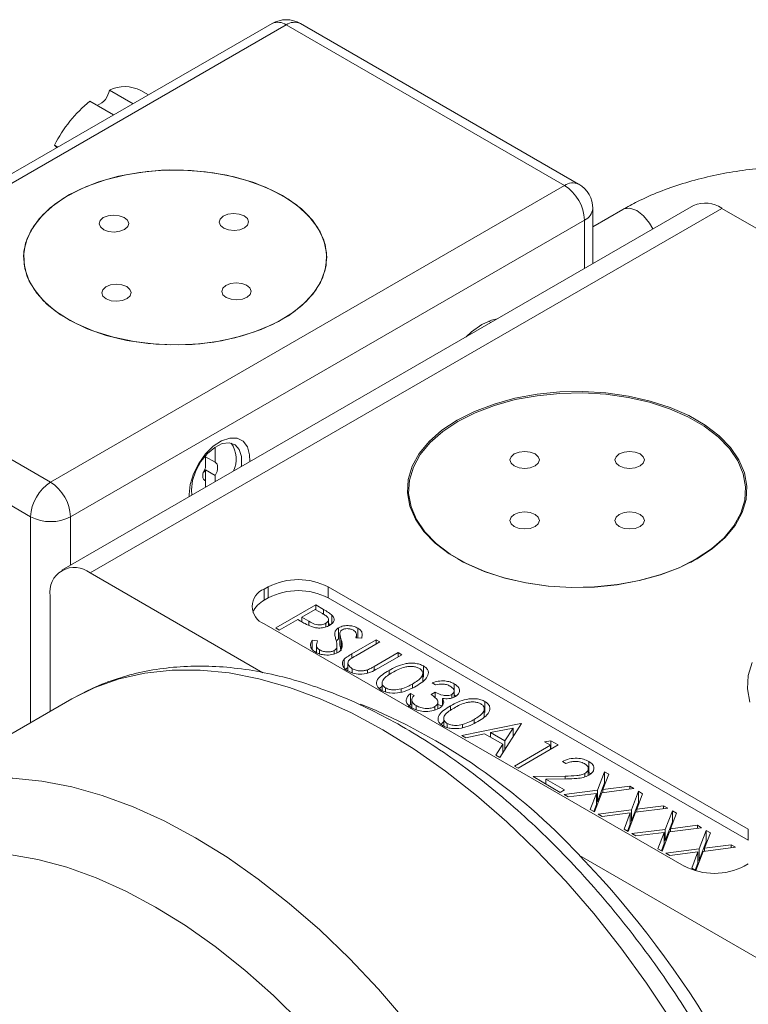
# Model space of a CAD drawing. Header units: inches. Extents: x 1.01 to 7.68, y 1.2 to 9.19.
# Tile 7 of 10: x 5.66 to 6.46, y 5.65 to 6.74. Entities that reach past the tile are written whole.
import ezdxf

# ---------------------------------------------------------------- set-up
doc = ezdxf.new("R2010")
doc.units = ezdxf.units.IN
doc.header["$MEASUREMENT"] = 0

msp = doc.modelspace()

# ---------------------------------------------------------------- linework, layer by layer
at = {"color": 7, "linetype": 'Continuous', "lineweight": 15}
for p, q in [((5.9382, 6.7354), (5.3703, 6.4076)), ((6.2768, 6.5579), (5.9694, 6.7354)), ((5.9538, 6.7338), (5.386, 6.406)), ((6.2612, 6.5563), (5.9538, 6.7338)), ((5.7584, 6.6618), (5.7846, 6.6467)), ((5.8015, 6.6564), (5.7933, 6.6612)), ((5.7631, 6.6343), (5.7369, 6.6494)), ((5.6979, 6.6009), (5.7016, 6.5988)), ((5.6934, 6.2286), (6.2612, 6.5563)), ((6.4037, 6.5342), (5.7058, 6.1313)), ((6.435, 6.5311), (5.7371, 6.1282)), ((6.2924, 6.47), (6.2924, 6.5308)), ((6.3257, 6.53), (6.2924, 6.5108)), ((6.435, 6.5311), (6.6482, 6.408)), ((6.2833, 6.5181), (5.7155, 6.1903)), ((5.386, 6.406), (5.6934, 6.2286)), ((6.1797, 6.4049), (6.1772, 6.4063)), ((5.6713, 6.1903), (5.4875, 6.2964)), ((5.8751, 6.2673), (5.8751, 6.2505)), ((5.8645, 6.2579), (5.8645, 6.2444)), ((5.8645, 6.2566), (5.8751, 6.2505)), ((5.8751, 6.236), (5.8645, 6.2421)), ((5.8645, 6.2421), (5.8645, 6.2299)), ((5.8751, 6.236), (5.8751, 6.2291)), ((5.8645, 6.2299), (5.8635, 6.2304)), ((5.8645, 6.2299), (5.8645, 6.223)), ((5.8466, 6.2149), (5.8466, 6.2126)), ((5.849, 6.2201), (5.8495, 6.2143)), ((6.1435, 6.1437), (6.1499, 6.1399)), ((6.4004, 6.1399), (6.4069, 6.1437)), ((5.7371, 6.1282), (5.928, 6.018)), ((5.9339, 6.1129), (5.9295, 6.1103)), ((5.9295, 6.0981), (5.9295, 6.1103)), ((5.9339, 6.1006), (5.9339, 6.1129)), ((6.4642, 5.845), (6.0002, 6.1129)), ((6.0002, 6.1006), (6.0002, 6.1129)), ((5.6929, 5.9752), (5.6929, 6.1027)), ((5.9339, 6.1006), (5.9295, 6.0981)), ((5.9421, 6.0674), (5.9863, 6.0929)), ((5.9863, 6.0929), (5.9949, 6.0879)), ((5.9863, 6.0876), (5.9863, 6.0929)), ((6.4642, 5.8328), (6.0002, 6.1006)), ((5.9857, 6.088), (5.971, 6.0795)), ((5.9938, 6.0833), (5.9857, 6.088)), ((5.9949, 6.0826), (5.9949, 6.0879)), ((6.0043, 6.0723), (6.0043, 6.0817)), ((5.9295, 6.0721), (6.3935, 5.8042)), ((5.9664, 6.0768), (5.946, 6.0651)), ((5.9696, 6.075), (5.9664, 6.0768)), ((5.971, 6.0795), (5.9786, 6.0749)), ((5.971, 6.0743), (5.971, 6.0795)), ((5.9786, 6.0703), (5.9786, 6.0749)), ((5.9976, 6.0686), (5.9976, 6.0726)), ((6.0005, 6.0699), (6.0005, 6.0767)), ((6.0005, 6.0722), (6.0021, 6.0711)), ((5.946, 6.0651), (5.9421, 6.0674)), ((6.0074, 6.0601), (6.0074, 6.0623)), ((6.0116, 6.0554), (6.0116, 6.0676)), ((6.013, 6.0609), (6.013, 6.0486)), ((6.013, 6.0482), (6.013, 6.0605)), ((6.0312, 6.0566), (6.0312, 6.06)), ((6.0328, 6.0565), (6.0328, 6.0673)), ((5.9823, 6.054), (5.9883, 6.0531)), ((5.9823, 6.0438), (5.9823, 6.054)), ((6.0095, 6.0537), (6.0116, 6.0554)), ((6.0145, 6.0444), (6.0145, 6.0545)), ((6.0264, 6.0389), (6.0531, 6.0543)), ((6.0571, 6.052), (6.0306, 6.0367)), ((6.0371, 6.0562), (6.0308, 6.0567)), ((6.0531, 6.0543), (6.0571, 6.052)), ((6.0531, 6.0497), (6.0531, 6.0543)), ((5.9853, 6.0413), (5.9871, 6.041)), ((5.9871, 6.0487), (5.9871, 6.0402)), ((5.9906, 6.0387), (5.9906, 6.0432)), ((6.0068, 6.0389), (6.0068, 6.0426)), ((6.0095, 6.0398), (6.0095, 6.046)), ((6.0098, 6.0399), (6.0098, 6.048)), ((6.013, 6.0486), (6.013, 6.0482)), ((6.0264, 6.0342), (6.0264, 6.0389)), ((6.051, 6.0249), (6.0775, 6.0402)), ((6.0775, 6.0402), (6.0814, 6.0379)), ((6.0775, 6.0356), (6.0775, 6.0402)), ((6.0179, 6.0233), (6.0179, 6.033)), ((6.0219, 6.0288), (6.0219, 6.02)), ((6.0814, 6.0379), (6.0548, 6.0225)), ((6.0179, 6.0208), (6.0219, 6.0238)), ((6.0267, 6.018), (6.0267, 6.0224)), ((6.0437, 6.0179), (6.0437, 6.0212)), ((6.051, 6.0207), (6.051, 6.0249)), ((6.0673, 6.0158), (6.0673, 6.0206)), ((6.1047, 6.0082), (6.1047, 6.0174)), ((6.1053, 6.0132), (6.1053, 6.0255)), ((6.0597, 6.0068), (6.0597, 5.9983)), ((6.0933, 6.0013), (6.0933, 6.0055)), ((6.1188, 6.0046), (6.1149, 6.0068)), ((6.1394, 5.9935), (6.1394, 6.0058)), ((6.0573, 6.0008), (6.0597, 6.0032)), ((6.0635, 5.9967), (6.0635, 6.0012)), ((6.0806, 5.9965), (6.0806, 6.0001)), ((6.0911, 5.9951), (6.095, 5.9928)), ((6.0911, 5.9828), (6.0911, 5.9951)), ((6.1137, 5.9938), (6.1183, 5.9964)), ((6.1183, 5.9898), (6.1183, 5.9964)), ((6.1393, 5.991), (6.1393, 5.9975)), ((5.7168, 5.989), (5.51, 5.8696)), ((6.0924, 5.9878), (6.0924, 5.9794)), ((6.0924, 5.9794), (6.0924, 5.9873)), ((6.1213, 5.9781), (6.1213, 5.9855)), ((6.1265, 5.9827), (6.1265, 5.9894)), ((6.1368, 5.9901), (6.1368, 5.994)), ((6.1394, 5.9935), (6.1411, 5.992)), ((6.1733, 5.974), (6.1733, 5.9862)), ((6.0886, 5.9802), (6.0911, 5.9828)), ((6.0911, 5.9828), (6.0924, 5.9821)), ((6.0974, 5.977), (6.0974, 5.9816)), ((6.118, 5.9769), (6.118, 5.9805)), ((6.1213, 5.983), (6.1265, 5.981)), ((6.1353, 5.9765), (6.1353, 5.9813)), ((6.1726, 5.9689), (6.1726, 5.9782)), ((6.1253, 5.9616), (6.1277, 5.964)), ((6.1277, 5.9675), (6.1277, 5.959)), ((6.1477, 5.9486), (6.2129, 5.962)), ((6.1613, 5.962), (6.1613, 5.9663)), ((6.2129, 5.962), (6.2135, 5.9617)), ((6.2129, 5.9608), (6.2129, 5.962)), ((6.1315, 5.9574), (6.1315, 5.9619)), ((6.1486, 5.9573), (6.1486, 5.9608)), ((6.2045, 5.9569), (6.1796, 5.9518)), ((6.1796, 5.9466), (6.1796, 5.9518)), ((6.1796, 5.9518), (6.1954, 5.9427)), ((6.2135, 5.9617), (6.1897, 5.9244)), ((6.1954, 5.9427), (6.2045, 5.9569)), ((6.2045, 5.9477), (6.2045, 5.9569)), ((6.1521, 5.9461), (6.1477, 5.9486)), ((6.1729, 5.9504), (6.1521, 5.9461)), ((6.193, 5.9389), (6.1729, 5.9504)), ((6.1954, 5.9335), (6.1954, 5.9427)), ((6.2045, 5.9481), (6.2048, 5.9481)), ((6.239, 5.9418), (6.2461, 5.9429)), ((6.2458, 5.9378), (6.239, 5.9418)), ((6.2461, 5.9429), (6.2543, 5.9382)), ((6.2461, 5.9334), (6.2461, 5.9429)), ((6.1854, 5.9269), (6.193, 5.9389)), ((6.193, 5.9296), (6.193, 5.9389)), ((6.193, 5.9318), (6.194, 5.9312)), ((6.2061, 5.9149), (6.2458, 5.9378)), ((6.2543, 5.9382), (6.2101, 5.9126)), ((6.2458, 5.9333), (6.2458, 5.9378)), ((6.1897, 5.9244), (6.1854, 5.9269)), ((6.2628, 5.9176), (6.2588, 5.9198)), ((6.2879, 5.9078), (6.2879, 5.92)), ((6.2101, 5.9126), (6.2061, 5.9149)), ((6.2874, 5.9044), (6.2874, 5.9118)), ((6.2879, 5.9078), (6.2899, 5.9061)), ((6.2977, 5.8881), (6.3055, 5.9086)), ((6.3055, 5.9086), (6.3101, 5.9059)), ((6.3055, 5.8963), (6.3055, 5.9086)), ((6.2265, 5.9032), (6.2619, 5.9038)), ((6.2565, 5.8858), (6.2265, 5.9032)), ((6.2633, 5.9007), (6.2405, 5.9003)), ((6.2405, 5.9003), (6.2611, 5.8884)), ((6.2405, 5.8951), (6.2405, 5.9003)), ((6.2619, 5.9007), (6.2619, 5.9038)), ((6.2838, 5.903), (6.2838, 5.9068)), ((6.3101, 5.9059), (6.3036, 5.8888)), ((6.2611, 5.8884), (6.2565, 5.8858)), ((6.2608, 5.8834), (6.2977, 5.8881)), ((6.2977, 5.8758), (6.3055, 5.8963)), ((6.2977, 5.8758), (6.2977, 5.8881)), ((6.3378, 5.8899), (6.3023, 5.8854)), ((6.3036, 5.8888), (6.3333, 5.8926)), ((6.3036, 5.8856), (6.3036, 5.8888)), ((6.3055, 5.8963), (6.3063, 5.8959)), ((6.3333, 5.8926), (6.3378, 5.8899)), ((6.3333, 5.8893), (6.3333, 5.8926)), ((6.3351, 5.8665), (6.3429, 5.887)), ((6.3429, 5.887), (6.3475, 5.8843)), ((6.3429, 5.8747), (6.3429, 5.887)), ((6.2653, 5.8807), (6.2608, 5.8834)), ((6.2964, 5.8847), (6.2653, 5.8807)), ((6.2896, 5.8667), (6.2964, 5.8847)), ((6.3023, 5.8854), (6.2942, 5.8641)), ((6.2964, 5.8724), (6.2964, 5.8847)), ((6.2964, 5.8756), (6.2977, 5.8758)), ((6.3475, 5.8843), (6.341, 5.8672)), ((6.2942, 5.8641), (6.2896, 5.8667)), ((6.2934, 5.8645), (6.2964, 5.8724)), ((6.2982, 5.8618), (6.3351, 5.8665)), ((6.3351, 5.8542), (6.3429, 5.8747)), ((6.3351, 5.8542), (6.3351, 5.8665)), ((6.3752, 5.8683), (6.3397, 5.8638)), ((6.341, 5.8672), (6.3706, 5.871)), ((6.341, 5.864), (6.341, 5.8672)), ((6.3429, 5.8747), (6.3437, 5.8743)), ((6.3706, 5.871), (6.3752, 5.8683)), ((6.3706, 5.8677), (6.3706, 5.871)), ((6.3725, 5.8449), (6.3803, 5.8654)), ((6.3803, 5.8654), (6.3849, 5.8627)), ((6.3803, 5.8531), (6.3803, 5.8654)), ((6.3027, 5.8591), (6.2982, 5.8618)), ((6.3338, 5.8631), (6.3027, 5.8591)), ((6.327, 5.8451), (6.3338, 5.8631)), ((6.3397, 5.8638), (6.3316, 5.8425)), ((6.3338, 5.8508), (6.3338, 5.8631)), ((6.3338, 5.8541), (6.3351, 5.8542)), ((6.3849, 5.8627), (6.3784, 5.8456)), ((6.3316, 5.8425), (6.327, 5.8451)), ((6.3308, 5.8429), (6.3338, 5.8508)), ((6.3356, 5.8402), (6.3725, 5.8449)), ((6.3725, 5.8326), (6.3803, 5.8531)), ((6.3725, 5.8326), (6.3725, 5.8449)), ((6.4126, 5.8467), (6.3771, 5.8422)), ((6.3784, 5.8456), (6.408, 5.8494)), ((6.3784, 5.8424), (6.3784, 5.8456)), ((6.3803, 5.8531), (6.3811, 5.8527)), ((6.408, 5.8494), (6.4126, 5.8467)), ((6.408, 5.8462), (6.408, 5.8494)), ((6.4099, 5.8233), (6.4177, 5.8438)), ((6.4177, 5.8438), (6.4223, 5.8412)), ((6.4177, 5.8315), (6.4177, 5.8438)), ((6.4642, 5.8328), (6.4642, 5.845)), ((6.3401, 5.8376), (6.3356, 5.8402)), ((6.3712, 5.8415), (6.3401, 5.8376)), ((6.3644, 5.8235), (6.3712, 5.8415)), ((6.3771, 5.8422), (6.369, 5.8209)), ((6.3712, 5.8292), (6.3712, 5.8415)), ((6.3712, 5.8325), (6.3725, 5.8326)), ((6.4099, 5.811), (6.4177, 5.8315)), ((6.4223, 5.8412), (6.4158, 5.824)), ((6.4177, 5.8315), (6.4185, 5.8311)), ((6.369, 5.8209), (6.3644, 5.8235)), ((6.3682, 5.8213), (6.3712, 5.8292)), ((6.373, 5.8186), (6.4099, 5.8233)), ((6.4145, 5.8206), (6.4064, 5.7993)), ((6.4099, 5.811), (6.4099, 5.8233)), ((6.45, 5.8251), (6.4145, 5.8206)), ((6.4158, 5.824), (6.4454, 5.8278)), ((6.4158, 5.8208), (6.4158, 5.824)), ((6.4454, 5.8278), (6.45, 5.8251)), ((6.4454, 5.8246), (6.4454, 5.8278)), ((6.2776, 5.8162), (6.4908, 5.6931)), ((6.3775, 5.816), (6.373, 5.8186)), ((6.4086, 5.8199), (6.3775, 5.816)), ((6.4018, 5.802), (6.4086, 5.8199)), ((6.4086, 5.8077), (6.4086, 5.8199)), ((6.4086, 5.8109), (6.4099, 5.811)), ((6.4064, 5.7993), (6.4018, 5.802)), ((6.4056, 5.7997), (6.4086, 5.8077)), ((6.4598, 5.8042), (6.4642, 5.8067))]:
    msp.add_line(p, q, dxfattribs=at)
at = {"color": 8, "linetype": 'Continuous', "lineweight": 15}
for p, q in [((6.2833, 6.4647), (6.2833, 6.5181)), ((5.6713, 5.9627), (5.6713, 6.1903)), ((5.7155, 6.1903), (5.7155, 6.1369))]:
    msp.add_line(p, q, dxfattribs=at)
at = {"color": 7, "linetype": 'Continuous', "lineweight": 15, "flags": 128}
for points in [[(5.6979, 6.6009), (5.7001, 6.5988), (5.7004, 6.5981)], [(5.9495, 6.5452), (5.931, 6.5545), (5.9104, 6.562), (5.8881, 6.5678), (5.8645, 6.5716), (5.8403, 6.5734), (5.8158, 6.5731), (5.7917, 6.5708), (5.7684, 6.5665), (5.7465, 6.5603), (5.7263, 6.5523), (5.7084, 6.5427), (5.6931, 6.5317), (5.6808, 6.5195), (5.6716, 6.5064), (5.6659, 6.4927), (5.6636, 6.4786), (5.665, 6.4645), (5.6698, 6.4507), (5.6782, 6.4374), (5.6897, 6.425), (5.7043, 6.4136), (5.7216, 6.4037), (5.7412, 6.3952), (5.7628, 6.3886), (5.7858, 6.3838), (5.8097, 6.3809), (5.8342, 6.3802), (5.8585, 6.3815), (5.8823, 6.3848), (5.905, 6.3901), (5.9261, 6.3972), (5.9451, 6.406), (5.9618, 6.4164), (5.9756, 6.428), (5.9864, 6.4407), (5.9939, 6.4541), (5.9979, 6.468), (5.9983, 6.4821), (5.9952, 6.4961), (5.9886, 6.5097), (5.9786, 6.5226), (5.9655, 6.5345), (5.9495, 6.5452)], [(5.7152, 6.407), (5.734, 6.398), (5.7549, 6.3907), (5.7775, 6.3852), (5.8011, 6.3817), (5.8255, 6.3802), (5.8499, 6.3808), (5.8739, 6.3834), (5.897, 6.388), (5.9188, 6.3945), (5.9386, 6.4027), (5.9562, 6.4125), (5.9711, 6.4237), (5.983, 6.4361), (5.9916, 6.4493), (5.9969, 6.463), (5.9986, 6.4771), (5.9967, 6.4912), (5.9914, 6.505), (5.9826, 6.5181), (5.9705, 6.5304), (5.9555, 6.5416), (5.9379, 6.5513), (5.9179, 6.5595), (5.8962, 6.566), (5.873, 6.5705), (5.8489, 6.573), (5.8245, 6.5735), (5.8002, 6.5719), (5.7766, 6.5683), (5.7541, 6.5627), (5.7332, 6.5553), (5.7145, 6.5463), (5.6982, 6.5357), (5.6848, 6.5239), (5.6745, 6.5111), (5.6675, 6.4976), (5.664, 6.4836), (5.6641, 6.4695), (5.6677, 6.4556), (5.6748, 6.4421), (5.6853, 6.4293), (5.6988, 6.4175), (5.7152, 6.407)], [(5.7522, 6.5075), (5.7575, 6.5056), (5.7638, 6.5049), (5.77, 6.5057), (5.7752, 6.5078), (5.7786, 6.5109), (5.7797, 6.5145), (5.7783, 6.5181), (5.7747, 6.5211), (5.7693, 6.523), (5.7631, 6.5237), (5.7569, 6.5229), (5.7517, 6.5208), (5.7483, 6.5177), (5.7472, 6.5141), (5.7485, 6.5105), (5.7522, 6.5075)], [(5.8847, 6.5091), (5.8901, 6.5072), (5.8963, 6.5065), (5.9025, 6.5073), (5.9077, 6.5094), (5.9111, 6.5125), (5.9122, 6.5161), (5.9109, 6.5197), (5.9072, 6.5227), (5.9019, 6.5247), (5.8956, 6.5253), (5.8894, 6.5245), (5.8842, 6.5224), (5.8808, 6.5193), (5.8797, 6.5157), (5.8811, 6.5121), (5.8847, 6.5091)], [(5.755, 6.431), (5.7603, 6.429), (5.7666, 6.4284), (5.7728, 6.4292), (5.7779, 6.4313), (5.7814, 6.4344), (5.7825, 6.438), (5.7811, 6.4416), (5.7775, 6.4446), (5.7721, 6.4465), (5.7659, 6.4472), (5.7597, 6.4464), (5.7545, 6.4443), (5.7511, 6.4412), (5.75, 6.4376), (5.7513, 6.434), (5.755, 6.431)], [(5.8875, 6.4326), (5.8929, 6.4307), (5.8991, 6.43), (5.9053, 6.4308), (5.9105, 6.4329), (5.9139, 6.436), (5.915, 6.4396), (5.9137, 6.4432), (5.91, 6.4462), (5.9047, 6.4481), (5.8984, 6.4488), (5.8922, 6.448), (5.887, 6.4459), (5.8836, 6.4428), (5.8825, 6.4392), (5.8839, 6.4356), (5.8875, 6.4326)], [(6.1697, 6.4027), (6.1807, 6.4076), (6.1869, 6.409)], [(6.1525, 6.3892), (6.1586, 6.3948), (6.1697, 6.4027)], [(6.4077, 6.144), (6.3885, 6.1343), (6.3671, 6.1261), (6.3439, 6.1198), (6.3196, 6.1153), (6.2943, 6.1128), (6.2688, 6.1123), (6.2433, 6.1138), (6.2184, 6.1173), (6.1946, 6.1227), (6.1723, 6.13), (6.1519, 6.1389), (6.1338, 6.1494), (6.1184, 6.1611), (6.1058, 6.174), (6.0964, 6.1878), (6.0904, 6.2021), (6.0878, 6.2168), (6.0886, 6.2316), (6.093, 6.2461), (6.1007, 6.2602), (6.1117, 6.2735), (6.1258, 6.2859), (6.1426, 6.297), (6.1619, 6.3067), (6.1833, 6.3148), (6.2064, 6.3212), (6.2308, 6.3257), (6.256, 6.3282), (6.2816, 6.3287), (6.307, 6.3272), (6.3319, 6.3237), (6.3557, 6.3182), (6.378, 6.311), (6.3984, 6.3021), (6.4165, 6.2916), (6.4319, 6.2799), (6.4445, 6.267), (6.4539, 6.2532), (6.4599, 6.2389), (6.4626, 6.2242), (6.4617, 6.2094), (6.4573, 6.1949), (6.4496, 6.1808), (6.4386, 6.1674), (6.4246, 6.1551), (6.4077, 6.144)], [(6.4068, 6.1437), (6.4235, 6.1547), (6.4375, 6.167), (6.4484, 6.1802), (6.4561, 6.1942), (6.4604, 6.2087), (6.4613, 6.2234), (6.4587, 6.2379), (6.4527, 6.2522), (6.4433, 6.2659), (6.4309, 6.2786), (6.4155, 6.2903), (6.3975, 6.3007), (6.3773, 6.3096), (6.3551, 6.3168), (6.3315, 6.3221), (6.3068, 6.3256), (6.2815, 6.3271), (6.2561, 6.3266), (6.2311, 6.3241), (6.2068, 6.3197), (6.1839, 6.3134), (6.1626, 6.3053), (6.1435, 6.2957), (6.1268, 6.2846), (6.1128, 6.2724), (6.1019, 6.2591), (6.0942, 6.2451), (6.0899, 6.2307), (6.089, 6.216), (6.0916, 6.2014), (6.0977, 6.1872), (6.107, 6.1735), (6.1194, 6.1607), (6.1348, 6.149), (6.1528, 6.1387), (6.173, 6.1298), (6.1952, 6.1226), (6.2188, 6.1172), (6.2435, 6.1137), (6.2688, 6.1122), (6.2942, 6.1127), (6.3193, 6.1152), (6.3435, 6.1197), (6.3664, 6.126), (6.3877, 6.134), (6.4068, 6.1437)], [(5.9135, 6.2512), (5.9133, 6.2587), (5.9108, 6.2674), (5.906, 6.2737), (5.8994, 6.277), (5.8913, 6.2772), (5.8823, 6.2742), (5.8732, 6.2682), (5.8647, 6.2597), (5.8572, 6.2493), (5.8514, 6.2378), (5.8478, 6.2261), (5.8466, 6.2149), (5.8466, 6.2149)], [(5.9041, 6.2458), (5.9043, 6.2472), (5.9043, 6.2568), (5.9019, 6.2646), (5.8972, 6.2698), (5.8907, 6.272), (5.883, 6.2711), (5.8747, 6.267), (5.8666, 6.2602), (5.8594, 6.2513), (5.8538, 6.241), (5.8502, 6.2303), (5.849, 6.2201), (5.849, 6.2201)], [(6.2287, 6.2465), (6.2322, 6.2496), (6.2334, 6.2532), (6.2322, 6.2567), (6.2287, 6.2598), (6.2234, 6.2618), (6.2172, 6.2625), (6.211, 6.2618), (6.2057, 6.2598), (6.2022, 6.2567), (6.2009, 6.2532), (6.2022, 6.2496), (6.2057, 6.2465), (6.211, 6.2445), (6.2172, 6.2438), (6.2234, 6.2445), (6.2287, 6.2465)], [(6.3446, 6.2465), (6.3482, 6.2496), (6.3494, 6.2532), (6.3482, 6.2567), (6.3446, 6.2598), (6.3394, 6.2618), (6.3331, 6.2625), (6.3269, 6.2618), (6.3217, 6.2598), (6.3181, 6.2567), (6.3169, 6.2532), (6.3181, 6.2496), (6.3217, 6.2465), (6.3269, 6.2445), (6.3331, 6.2438), (6.3394, 6.2445), (6.3446, 6.2465)], [(5.8751, 6.2505), (5.8763, 6.2497), (5.8773, 6.2485), (5.8778, 6.2469), (5.878, 6.2449), (5.8778, 6.2428), (5.8773, 6.2405), (5.8763, 6.2382), (5.8751, 6.236)], [(5.8645, 6.2299), (5.8633, 6.2306), (5.8624, 6.2319), (5.8618, 6.2335), (5.8616, 6.2354), (5.8618, 6.2376), (5.8624, 6.2399), (5.8633, 6.2422), (5.8645, 6.2444)], [(5.8645, 6.2421), (5.8633, 6.2405), (5.8621, 6.2391)], [(6.2287, 6.1796), (6.2322, 6.1826), (6.2334, 6.1862), (6.2322, 6.1898), (6.2287, 6.1928), (6.2234, 6.1949), (6.2172, 6.1956), (6.211, 6.1949), (6.2057, 6.1928), (6.2022, 6.1898), (6.2009, 6.1862), (6.2022, 6.1826), (6.2057, 6.1796), (6.211, 6.1775), (6.2172, 6.1768), (6.2234, 6.1775), (6.2287, 6.1796)], [(6.3446, 6.1796), (6.3482, 6.1826), (6.3494, 6.1862), (6.3482, 6.1898), (6.3446, 6.1928), (6.3394, 6.1949), (6.3331, 6.1956), (6.3269, 6.1949), (6.3217, 6.1928), (6.3181, 6.1898), (6.3169, 6.1862), (6.3181, 6.1826), (6.3217, 6.1796), (6.3269, 6.1775), (6.3331, 6.1768), (6.3394, 6.1775), (6.3446, 6.1796)], [(6.4685, 6.0294), (6.4641, 6.0148), (6.4632, 6), (6.4659, 5.9853)]]:
    msp.add_lwpolyline(points, dxfattribs=at)
at = {"color": 8, "linetype": 'Continuous', "lineweight": 15, "flags": 128}
for points in [[(6.3588, 6.5083), (6.3552, 6.5147), (6.3485, 6.5229), (6.3409, 6.5287), (6.3334, 6.5313), (6.3268, 6.5305), (6.3257, 6.53)], [(6.3789, 5.6341), (6.3519, 5.6748), (6.3234, 5.7141), (6.2935, 5.7518), (6.2625, 5.7877), (6.2304, 5.8215), (6.1975, 5.8532), (6.1639, 5.8825), (6.1297, 5.9093), (6.0952, 5.9335), (6.0606, 5.955), (6.0259, 5.9736), (5.9914, 5.9892), (5.9572, 6.0018), (5.9236, 6.0113), (5.8907, 6.0177), (5.8586, 6.0208), (5.8276, 6.0208), (5.7977, 6.0176), (5.7692, 6.0112), (5.7422, 6.0016), (5.7168, 5.989)], [(5.51, 5.8696), (5.5354, 5.8822), (5.5624, 5.8918), (5.5909, 5.8982), (5.6207, 5.9014), (5.6518, 5.9014), (5.6838, 5.8983), (5.7168, 5.8919), (5.7504, 5.8824), (5.7845, 5.8698), (5.819, 5.8542), (5.8537, 5.8356), (5.8884, 5.8141), (5.9229, 5.7899), (5.9571, 5.7631), (5.9907, 5.7338), (6.0236, 5.7021), (6.0557, 5.6683), (6.0867, 5.6324)], [(5.971, 5.6305), (5.9398, 5.6612), (5.9079, 5.6895), (5.8754, 5.7153), (5.8426, 5.7385), (5.8095, 5.759), (5.7765, 5.7767), (5.7437, 5.7914), (5.7112, 5.803), (5.6793, 5.8116), (5.6481, 5.817), (5.6178, 5.8192), (5.5886, 5.8182), (5.5606, 5.8141), (5.534, 5.8068), (5.5089, 5.7963), (5.4856, 5.7828), (5.464, 5.7663), (5.4444, 5.747), (5.4268, 5.7248), (5.4114, 5.7), (5.3981, 5.6726), (5.3888, 5.6477)]]:
    msp.add_lwpolyline(points, dxfattribs=at)
at = {"color": 7, "linetype": 'Continuous', "lineweight": 15}
for centre, radius, start, end in [((5.9538, 6.7083), 0.0312, 60.0027, 119.9973), ((5.7366, 6.6652), 0.0221, 292.4519, 351.2211), ((5.7752, 6.626), 0.0396, 62.7898, 115.1211), ((5.827, 6.5371), 0.144, 128.7191, 153.6918), ((6.2353, 6.5159), 0.048, 2.6055, 57.3945), ((6.2612, 6.5308), 0.0313, 0, 60.0027), ((6.4167, 6.5056), 0.0314, 54.3825, 114.3071), ((5.8678, 6.2541), 0.0307, 334.4065, 34.9415), ((5.7193, 6.1881), 0.048, 122.6055, 177.3945), ((5.6675, 6.1881), 0.048, 2.6055, 57.3945), ((5.6934, 6.2329), 0.048, 242.6097, 297.3904), ((5.7198, 6.1071), 0.0273, 50.7968, 189.2139), ((5.967, 6.0489), 0.072, 62.6097, 117.3903), ((5.9367, 6.0912), 0.0205, 110.7834, 249.2166), ((5.967, 6.0367), 0.072, 62.6097, 117.3903), ((5.9421, 6.0734), 0.0277, 117.118, 155.1143), ((5.7805, 5.3556), 0.6777, 42.8217, 67.8635), ((5.5079, 5.0745), 1.0689, 16.0621, 43.9379), ((6.4267, 5.8682), 0.072, 242.6096, 297.3904)]:
    msp.add_arc(centre, radius, start, end, dxfattribs=at)
at = {"color": 8, "linetype": 'Continuous', "lineweight": 15}
for centre, start, end in [((5.9446, 6.721), 54.3823, 114.3073), ((5.9629, 6.721), 65.6929, 125.6175), ((6.2703, 6.5436), 65.6929, 125.6175), ((6.2768, 6.5324), 294.3742, 354.3057)]:
    msp.add_arc(centre, 0.0157, start, end, dxfattribs=at)
at = {"color": 7, "linetype": 'Continuous', "lineweight": 15}
for points, knots in [([(6.683, 6.5467), (6.68, 6.5481), (6.6691, 6.553), (6.6486, 6.5598), (6.6216, 6.567), (6.5934, 6.5724), (6.5645, 6.5759), (6.5351, 6.5777), (6.5055, 6.5775), (6.4761, 6.5755), (6.4471, 6.5717), (6.4188, 6.5661), (6.3916, 6.5587), (6.3657, 6.5496), (6.3437, 6.5399), (6.3309, 6.5329), (6.3257, 6.53)], [0, 0, 0, 0, 0.028707, 0.105454, 0.182023, 0.258406, 0.334634, 0.410756, 0.48683, 0.562917, 0.639063, 0.71533, 0.791781, 0.86848, 0.945476, 1, 1, 1, 1]), ([(5.9976, 6.0726), (5.9987, 6.0735), (6.0003, 6.0747), (6.0006, 6.0768), (6.0001, 6.0789), (5.9975, 6.0811), (5.995, 6.0826), (5.9938, 6.0833)], [0, 0, 0, 0, 0.248322, 0.373759, 0.499102, 0.748841, 1, 1, 1, 1]), ([(5.9949, 6.0879), (5.9968, 6.0868), (6.0002, 6.0848), (6.0031, 6.0826), (6.0043, 6.0817)], [0, 0, 0, 0, 0.560313, 1, 1, 1, 1]), ([(6.0043, 6.0817), (6.0052, 6.0806), (6.0069, 6.0785), (6.0067, 6.0752), (6.0048, 6.0724), (6.0027, 6.071), (6.0016, 6.0703)], [0, 0, 0, 0, 0.279717, 0.559333, 0.779492, 1, 1, 1, 1]), ([(5.9816, 6.0689), (5.9792, 6.07), (5.975, 6.0719), (5.9712, 6.0741), (5.9696, 6.075)], [0, 0, 0, 0, 0.559686, 1, 1, 1, 1]), ([(5.9786, 6.0749), (5.9813, 6.0734), (5.9847, 6.0714), (5.9901, 6.0708), (5.9938, 6.071), (5.9961, 6.072), (5.9976, 6.0726)], [0, 0, 0, 0, 0.499699, 0.625304, 0.751077, 1, 1, 1, 1]), ([(6.0016, 6.0703), (6, 6.0695), (5.9969, 6.068), (5.9912, 6.0672), (5.9859, 6.0676), (5.983, 6.0685), (5.9816, 6.0689)], [0, 0, 0, 0, 0.280098, 0.559323, 0.779457, 1, 1, 1, 1]), ([(6.0074, 6.0623), (6.0077, 6.0634), (6.0084, 6.0654), (6.0106, 6.0669), (6.0116, 6.0676)], [0, 0, 0, 0, 0.559823, 1, 1, 1, 1]), ([(6.0086, 6.0547), (6.0082, 6.0561), (6.0074, 6.0586), (6.0074, 6.0612), (6.0074, 6.0623)], [0, 0, 0, 0, 0.560412, 1, 1, 1, 1]), ([(6.0116, 6.0676), (6.0134, 6.0684), (6.0169, 6.07), (6.0233, 6.0702), (6.0288, 6.0692), (6.0315, 6.0679), (6.0328, 6.0673)], [0, 0, 0, 0, 0.279531, 0.558834, 0.779348, 1, 1, 1, 1]), ([(6.0158, 6.0654), (6.0152, 6.0651), (6.0141, 6.0643), (6.013, 6.0626), (6.013, 6.0613), (6.013, 6.0605)], [0, 0, 0, 0, 0.279933, 0.55978, 1, 1, 1, 1]), ([(6.013, 6.0605), (6.0132, 6.0593), (6.0137, 6.0573), (6.0143, 6.0554), (6.0145, 6.0545)], [0, 0, 0, 0, 0.559907, 1, 1, 1, 1]), ([(6.0279, 6.0649), (6.0269, 6.0654), (6.025, 6.0664), (6.0214, 6.0668), (6.0181, 6.0665), (6.0166, 6.0658), (6.0158, 6.0654)], [0, 0, 0, 0, 0.2802987, 0.5598308, 0.7799007, 1, 1, 1, 1]), ([(6.0308, 6.0567), (6.0312, 6.0583), (6.0317, 6.0606), (6.0301, 6.0635), (6.0286, 6.0644), (6.0279, 6.0649)], [0, 0, 0, 0, 0.55983, 0.779867, 1, 1, 1, 1]), ([(6.0328, 6.0673), (6.0341, 6.0664), (6.0365, 6.0647), (6.0382, 6.0607), (6.0375, 6.0579), (6.0371, 6.0562)], [0, 0, 0, 0, 0.279791, 0.559491, 1, 1, 1, 1]), ([(5.9861, 6.0406), (5.9846, 6.0417), (5.9817, 6.0437), (5.98, 6.0486), (5.9814, 6.0519), (5.9823, 6.054)], [0, 0, 0, 0, 0.279885, 0.559678, 1, 1, 1, 1]), ([(5.9883, 6.0531), (5.9876, 6.0512), (5.9866, 6.0485), (5.9881, 6.045), (5.9898, 6.0438), (5.9906, 6.0432)], [0, 0, 0, 0, 0.559321, 0.779782, 1, 1, 1, 1]), ([(6.0095, 6.046), (6.0096, 6.0476), (6.0098, 6.0505), (6.009, 6.0534), (6.0086, 6.0547)], [0, 0, 0, 0, 0.559507, 1, 1, 1, 1]), ([(6.0145, 6.0545), (6.0153, 6.0517), (6.0163, 6.0478), (6.0142, 6.0429), (6.0119, 6.0411), (6.0107, 6.0402)], [0, 0, 0, 0, 0.560137, 0.780268, 1, 1, 1, 1]), ([(6.0107, 6.0402), (6.0086, 6.0393), (6.0045, 6.0375), (5.9971, 6.0374), (5.9907, 6.0384), (5.9876, 6.0399), (5.9861, 6.0406)], [0, 0, 0, 0, 0.279158, 0.559084, 0.779442, 1, 1, 1, 1]), ([(5.9906, 6.0432), (5.9919, 6.0426), (5.9946, 6.0414), (5.9992, 6.0407), (6.0036, 6.0412), (6.0057, 6.0421), (6.0068, 6.0426)], [0, 0, 0, 0, 0.2801855, 0.5600562, 0.7801618, 1, 1, 1, 1]), ([(6.0068, 6.0426), (6.0075, 6.0431), (6.0089, 6.0442), (6.0093, 6.0454), (6.0095, 6.046)], [0, 0, 0, 0, 0.559023, 1, 1, 1, 1]), ([(6.013, 6.0482), (6.0132, 6.0471), (6.0137, 6.0451), (6.0143, 6.0431), (6.0145, 6.0422)], [0, 0, 0, 0, 0.559907, 1, 1, 1, 1]), ([(6.0179, 6.033), (6.0193, 6.0342), (6.0219, 6.0363), (6.025, 6.0381), (6.0264, 6.0389)], [0, 0, 0, 0, 0.559498, 1, 1, 1, 1]), ([(6.0224, 6.0197), (6.0208, 6.0207), (6.0177, 6.0228), (6.0157, 6.0265), (6.0157, 6.0301), (6.0171, 6.032), (6.0179, 6.033)], [0, 0, 0, 0, 0.280229, 0.559928, 0.779952, 1, 1, 1, 1]), ([(6.0249, 6.0332), (6.0238, 6.0323), (6.0217, 6.0304), (6.022, 6.0262), (6.0249, 6.0239), (6.0267, 6.0224)], [0, 0, 0, 0, 0.28098, 0.560771, 1, 1, 1, 1]), ([(6.0306, 6.0367), (6.0295, 6.0361), (6.0275, 6.0349), (6.0257, 6.0337), (6.0249, 6.0332)], [0, 0, 0, 0, 0.560127, 1, 1, 1, 1]), ([(6.0673, 6.0206), (6.0699, 6.022), (6.0752, 6.0249), (6.0831, 6.0277), (6.0903, 6.0287), (6.0958, 6.0285), (6.1011, 6.0275), (6.1039, 6.0261), (6.1053, 6.0255)], [0, 0, 0, 0, 0.250527, 0.500166, 0.625277, 0.750202, 0.875108, 1, 1, 1, 1]), ([(6.5605, 5.1321), (6.5604, 5.1391), (6.5602, 5.159), (6.5581, 5.1928), (6.5535, 5.2336), (6.5465, 5.2751), (6.5374, 5.3171), (6.5262, 5.3594), (6.5128, 5.4019), (6.4975, 5.4442), (6.4802, 5.4864), (6.4611, 5.5281), (6.4401, 5.5692), (6.4175, 5.6095), (6.3934, 5.6488), (6.3677, 5.6871), (6.3407, 5.724), (6.3124, 5.7595), (6.283, 5.7933), (6.2526, 5.8254), (6.2213, 5.8556), (6.1892, 5.8837), (6.1565, 5.9097), (6.1232, 5.9333), (6.0896, 5.9545), (6.0558, 5.9731), (6.0218, 5.9891), (5.9879, 6.0023), (5.9542, 6.0127), (5.9209, 6.0201), (5.8881, 6.0245), (5.8562, 6.0258), (5.8252, 6.0241), (5.7954, 6.0195), (5.767, 6.0118), (5.7409, 6.002), (5.7252, 5.9934), (5.7178, 5.9894)], [0, 0, 0, 0, 0.015561, 0.044882, 0.074181, 0.103455, 0.1327, 0.161915, 0.191101, 0.220263, 0.249404, 0.278529, 0.307643, 0.336752, 0.365862, 0.394976, 0.4241, 0.453239, 0.482399, 0.511586, 0.540804, 0.570057, 0.59935, 0.628685, 0.658058, 0.687466, 0.716896, 0.746318, 0.775697, 0.804982, 0.834115, 0.863032, 0.891678, 0.920018, 0.948051, 0.975813, 1, 1, 1, 1]), ([(6.0548, 6.0225), (6.0523, 6.0211), (6.0473, 6.0183), (6.0381, 6.0161), (6.0288, 6.0167), (6.0245, 6.0187), (6.0224, 6.0197)], [0, 0, 0, 0, 0.281691, 0.560158, 0.780095, 1, 1, 1, 1]), ([(6.0267, 6.0224), (6.028, 6.0218), (6.0307, 6.0205), (6.0356, 6.0199), (6.04, 6.0202), (6.0425, 6.0209), (6.0437, 6.0212)], [0, 0, 0, 0, 0.2797345, 0.5593546, 0.7795768, 1, 1, 1, 1]), ([(6.0437, 6.0212), (6.0451, 6.0219), (6.0477, 6.023), (6.05, 6.0243), (6.051, 6.0249)], [0, 0, 0, 0, 0.559622, 1, 1, 1, 1]), ([(6.0588, 5.9986), (6.0576, 5.9994), (6.0553, 6.0011), (6.0529, 6.0051), (6.054, 6.0105), (6.0597, 6.016), (6.0647, 6.019), (6.0673, 6.0206)], [0, 0, 0, 0, 0.125182, 0.250353, 0.498771, 0.748943, 1, 1, 1, 1]), ([(6.0712, 6.0183), (6.0693, 6.0171), (6.0653, 6.0147), (6.0605, 6.0106), (6.0592, 6.0064), (6.0608, 6.0031), (6.0626, 6.0018), (6.0635, 6.0012)], [0, 0, 0, 0, 0.251088, 0.501373, 0.749626, 0.874876, 1, 1, 1, 1]), ([(6.1009, 6.0228), (6.0998, 6.0233), (6.0975, 6.0244), (6.0933, 6.025), (6.089, 6.025), (6.0834, 6.0241), (6.0774, 6.0217), (6.0733, 6.0194), (6.0712, 6.0183)], [0, 0, 0, 0, 0.124872, 0.249853, 0.374732, 0.499807, 0.749509, 1, 1, 1, 1]), ([(6.0933, 6.0055), (6.0973, 6.008), (6.1032, 6.0117), (6.1051, 6.0176), (6.1036, 6.0208), (6.1018, 6.0221), (6.1009, 6.0228)], [0, 0, 0, 0, 0.5000576, 0.7490476, 0.8745966, 1, 1, 1, 1]), ([(6.1053, 6.0255), (6.1065, 6.0247), (6.1089, 6.023), (6.1113, 6.019), (6.1103, 6.0135), (6.1049, 6.0079), (6.0998, 6.0048), (6.0973, 6.0032)], [0, 0, 0, 0, 0.125185, 0.250372, 0.498892, 0.749021, 1, 1, 1, 1]), ([(6.0806, 6.0001), (6.0832, 6.0009), (6.0878, 6.0025), (6.0917, 6.0046), (6.0933, 6.0055)], [0, 0, 0, 0, 0.559597, 1, 1, 1, 1]), ([(6.1149, 6.0068), (6.1171, 6.0075), (6.1215, 6.0089), (6.1286, 6.0091), (6.1349, 6.008), (6.1379, 6.0065), (6.1394, 6.0058)], [0, 0, 0, 0, 0.280289, 0.55968, 0.779747, 1, 1, 1, 1]), ([(6.1349, 6.0031), (6.1336, 6.0038), (6.1312, 6.005), (6.1253, 6.0058), (6.1213, 6.005), (6.1188, 6.0046)], [0, 0, 0, 0, 0.280636, 0.560364, 1, 1, 1, 1]), ([(6.1394, 6.0058), (6.141, 6.0046), (6.1442, 6.0024), (6.1456, 5.9983), (6.1445, 5.9945), (6.142, 5.9926), (6.1408, 5.9917)], [0, 0, 0, 0, 0.280085, 0.559869, 0.780099, 1, 1, 1, 1]), ([(6.0973, 6.0032), (6.0946, 6.0018), (6.0893, 5.9989), (6.0796, 5.9957), (6.0701, 5.9952), (6.063, 5.9966), (6.0602, 5.998), (6.0588, 5.9986)], [0, 0, 0, 0, 0.25099, 0.501113, 0.74962, 0.874815, 1, 1, 1, 1]), ([(6.0635, 6.0012), (6.0648, 6.0006), (6.0676, 5.9993), (6.0738, 5.9987), (6.078, 5.9995), (6.0806, 6.0001)], [0, 0, 0, 0, 0.2802122, 0.5608059, 1, 1, 1, 1]), ([(6.0928, 5.979), (6.0909, 5.9803), (6.0872, 5.9829), (6.0859, 5.9876), (6.0875, 5.9918), (6.0899, 5.994), (6.0911, 5.9951)], [0, 0, 0, 0, 0.2798764, 0.5590109, 0.7792697, 1, 1, 1, 1]), ([(6.1183, 5.9964), (6.121, 5.9951), (6.1251, 5.9931), (6.1313, 5.9925), (6.1348, 5.993), (6.1362, 5.9937), (6.1368, 5.994)], [0, 0, 0, 0, 0.499396, 0.74903, 0.874536, 1, 1, 1, 1]), ([(6.1368, 5.994), (6.1378, 5.9948), (6.1396, 5.9964), (6.1391, 6), (6.1365, 6.002), (6.1349, 6.0031)], [0, 0, 0, 0, 0.27886, 0.560055, 1, 1, 1, 1]), ([(6.095, 5.9928), (6.0942, 5.9918), (6.0926, 5.9901), (6.0925, 5.9881), (6.0924, 5.9873)], [0, 0, 0, 0, 0.560694, 1, 1, 1, 1]), ([(6.0924, 5.9873), (6.0929, 5.9861), (6.0937, 5.9839), (6.0963, 5.9823), (6.0974, 5.9816)], [0, 0, 0, 0, 0.558702, 1, 1, 1, 1]), ([(6.118, 5.9805), (6.1187, 5.981), (6.1201, 5.982), (6.1215, 5.9844), (6.1212, 5.9889), (6.1167, 5.9918), (6.1137, 5.9938)], [0, 0, 0, 0, 0.125583, 0.251209, 0.500631, 1, 1, 1, 1]), ([(6.1276, 5.9845), (6.127, 5.9832), (6.1261, 5.981), (6.1235, 5.9792), (6.1223, 5.9784)], [0, 0, 0, 0, 0.559419, 1, 1, 1, 1]), ([(6.1408, 5.9917), (6.1397, 5.9912), (6.1375, 5.9901), (6.1325, 5.989), (6.1288, 5.9893), (6.1265, 5.9894)], [0, 0, 0, 0, 0.280509, 0.560793, 1, 1, 1, 1]), ([(6.1265, 5.9894), (6.127, 5.9885), (6.1279, 5.9869), (6.1277, 5.9852), (6.1276, 5.9845)], [0, 0, 0, 0, 0.559839, 1, 1, 1, 1]), ([(6.1353, 5.9813), (6.1379, 5.9828), (6.1432, 5.9857), (6.1511, 5.9884), (6.1583, 5.9894), (6.1638, 5.9893), (6.1691, 5.9883), (6.1719, 5.9869), (6.1733, 5.9862)], [0, 0, 0, 0, 0.250527, 0.500166, 0.625277, 0.750202, 0.875108, 1, 1, 1, 1]), ([(6.1689, 5.9835), (6.1678, 5.984), (6.1655, 5.9851), (6.1613, 5.9858), (6.157, 5.9857), (6.1514, 5.9848), (6.1454, 5.9825), (6.1413, 5.9802), (6.1392, 5.979)], [0, 0, 0, 0, 0.124872, 0.249853, 0.374732, 0.499807, 0.749509, 1, 1, 1, 1]), ([(6.1733, 5.9862), (6.1745, 5.9854), (6.1769, 5.9838), (6.1793, 5.9797), (6.1783, 5.9742), (6.1729, 5.9686), (6.1678, 5.9655), (6.1653, 5.964)], [0, 0, 0, 0, 0.125185, 0.250372, 0.498892, 0.749021, 1, 1, 1, 1]), ([(6.1223, 5.9784), (6.1199, 5.9774), (6.1149, 5.9752), (6.106, 5.9749), (6.0983, 5.9763), (6.0946, 5.9781), (6.0928, 5.979)], [0, 0, 0, 0, 0.279308, 0.558806, 0.779295, 1, 1, 1, 1]), ([(6.0974, 5.9816), (6.099, 5.9808), (6.1023, 5.9791), (6.1083, 5.9783), (6.1139, 5.9787), (6.1166, 5.9799), (6.118, 5.9805)], [0, 0, 0, 0, 0.2805992, 0.5601503, 0.7803024, 1, 1, 1, 1]), ([(6.1268, 5.9594), (6.1256, 5.9602), (6.1233, 5.9618), (6.1209, 5.9659), (6.122, 5.9713), (6.1277, 5.9768), (6.1327, 5.9798), (6.1353, 5.9813)], [0, 0, 0, 0, 0.125182, 0.250353, 0.498771, 0.748942, 1, 1, 1, 1]), ([(6.1392, 5.979), (6.1373, 5.9779), (6.1333, 5.9755), (6.1284, 5.9713), (6.1272, 5.9671), (6.1288, 5.9639), (6.1306, 5.9626), (6.1315, 5.9619)], [0, 0, 0, 0, 0.251088, 0.501373, 0.749626, 0.874876, 1, 1, 1, 1]), ([(6.1613, 5.9663), (6.1653, 5.9688), (6.1712, 5.9724), (6.1731, 5.9783), (6.1716, 5.9816), (6.1698, 5.9829), (6.1689, 5.9835)], [0, 0, 0, 0, 0.500057, 0.749048, 0.874596, 1, 1, 1, 1]), ([(6.1653, 5.964), (6.1626, 5.9625), (6.1573, 5.9596), (6.1475, 5.9565), (6.1381, 5.9559), (6.131, 5.9573), (6.1282, 5.9587), (6.1268, 5.9594)], [0, 0, 0, 0, 0.25099, 0.501113, 0.74962, 0.874815, 1, 1, 1, 1]), ([(6.1486, 5.9608), (6.1512, 5.9617), (6.1558, 5.9632), (6.1596, 5.9653), (6.1613, 5.9663)], [0, 0, 0, 0, 0.5595972, 1, 1, 1, 1]), ([(6.1315, 5.9619), (6.1328, 5.9613), (6.1356, 5.9601), (6.1418, 5.9594), (6.146, 5.9603), (6.1486, 5.9608)], [0, 0, 0, 0, 0.280213, 0.560806, 1, 1, 1, 1]), ([(6.2588, 5.9198), (6.2612, 5.9209), (6.266, 5.9231), (6.2747, 5.9238), (6.2824, 5.9227), (6.2861, 5.9209), (6.2879, 5.92)], [0, 0, 0, 0, 0.28003, 0.559514, 0.779668, 1, 1, 1, 1]), ([(6.2832, 5.9175), (6.2815, 5.9183), (6.2782, 5.9199), (6.272, 5.9202), (6.2667, 5.9193), (6.2641, 5.9181), (6.2628, 5.9176)], [0, 0, 0, 0, 0.279692, 0.558781, 0.779139, 1, 1, 1, 1]), ([(6.2879, 5.92), (6.2897, 5.9188), (6.2933, 5.9163), (6.2941, 5.9117), (6.2923, 5.9076), (6.2895, 5.9057), (6.2881, 5.9047)], [0, 0, 0, 0, 0.279892, 0.559188, 0.779574, 1, 1, 1, 1]), ([(6.2838, 5.9068), (6.285, 5.9077), (6.2874, 5.9095), (6.2876, 5.9127), (6.2862, 5.9155), (6.2842, 5.9169), (6.2832, 5.9175)], [0, 0, 0, 0, 0.279126, 0.5589783, 0.7793499, 1, 1, 1, 1]), ([(6.2619, 5.9038), (6.2662, 5.9039), (6.2722, 5.9039), (6.2799, 5.9049), (6.2825, 5.9062), (6.2838, 5.9068)], [0, 0, 0, 0, 0.560718, 0.780532, 1, 1, 1, 1]), ([(6.2881, 5.9047), (6.2862, 5.9038), (6.2823, 5.902), (6.2735, 5.901), (6.2672, 5.9008), (6.2633, 5.9007)], [0, 0, 0, 0, 0.279292, 0.559158, 1, 1, 1, 1])]:
    msp.add_open_spline(points, degree=3, knots=knots, dxfattribs=at)

doc.saveas('drawing.dxf')
